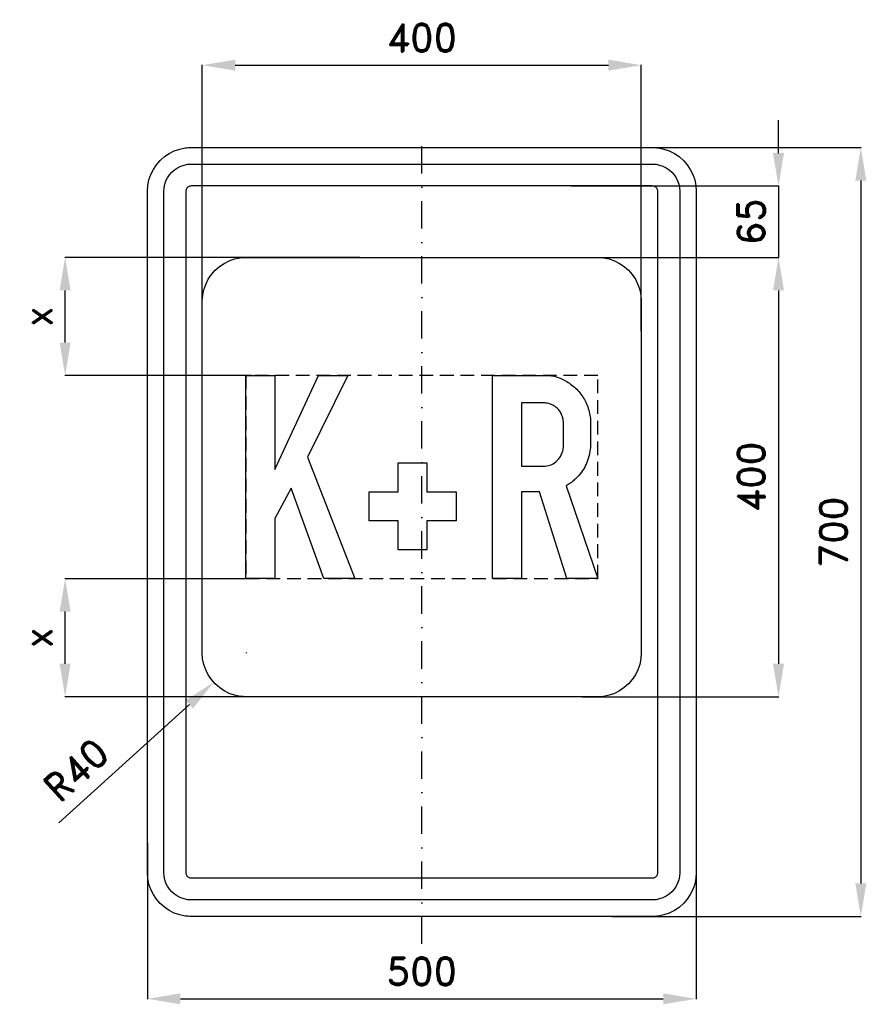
# Model space of a CAD drawing. Header units: millimetres. Extents: x -366 to 405, y -430 to 466.
import ezdxf

# ---------------------------------------------------------------- set-up
doc = ezdxf.new("R2010")
doc.units = ezdxf.units.MM
doc.header["$LTSCALE"] = 5
doc.linetypes.add('ČERCHOVANÁX2', pattern=[2, 1, -0.5, 0, -0.5])
doc.linetypes.add('ČÁRKOVANÁX2', pattern=[1.5, 1, -0.5])
doc.layers.add('Kóty', color=2, linetype='Continuous')
doc.layers.add('Značka', color=7, linetype='Continuous')
doc.styles.get("Standard").update_dxf_attribs({"font": 'romand.shx', "height": 25})
doc.dimstyles.get("Standard").update_dxf_attribs({"dimtxt": 25, "dimasz": 30, "dimexe": 0.18, "dimexo": 0.0625, "dimgap": 12.5, "dimtad": 1, "dimdec": 0, "dimzin": 0, "dimdsep": 46, "dimtxsty": 'Standard', "dimcen": 0.09, "dimadec": 0, "dimazin": 0, "dimtfac": 1, "dimtdec": 0, "dimtofl": 0, "dimtmove": 0, "dimatfit": 3, "dimfxl": 1, "dimtolj": 1, "dimtzin": 0, "dimarcsym": 0})

# ---------------------------------------------------------------- blocks, each defined once
blk = doc.blocks.new('*D0')
at = {"layer": 'Defpoints', "color": 0, "transparency": 16777216}
for p in [(135.58, 315), (325, 315), (141.41, 250)]:
    blk.add_point(p, dxfattribs=at)
at = {"layer": 'Kóty', "color": 0, "lineweight": -2, "transparency": 16777216}
for p, q in [((325, 345), (325, 375)), ((135.65, 315), (325.18, 315)), ((141.47, 250), (325.18, 250)), ((325, 220), (325, 190))]:
    blk.add_line(p, q, dxfattribs=at)
at = {"layer": 'Kóty', "color": 0, "transparency": 16777216}
for points in [[(320, 345), (330, 345), (325, 315)], [(320, 220), (330, 220), (325, 250)]]:
    blk.add_solid(points, dxfattribs=at)
at = {"layer": 'Kóty', "color": 0, "transparency": 16777216, "insert": (300, 282.5), "char_height": 25, "attachment_point": 5, "rotation": 90}
blk.add_mtext('\\A1;65', dxfattribs=at)
blk = doc.blocks.new('*D1')
at = {"layer": 'Defpoints', "color": 0, "transparency": 16777216}
for p in [(141.47, 250), (146, -150), (325, -150)]:
    blk.add_point(p, dxfattribs=at)
at = {"layer": 'Kóty', "color": 0, "lineweight": -2, "transparency": 16777216}
for p, q in [((141.54, 250), (325.18, 250)), ((325, 220), (325, -120)), ((146.07, -150), (325.18, -150))]:
    blk.add_line(p, q, dxfattribs=at)
at = {"layer": 'Kóty', "color": 0, "transparency": 16777216}
for points in [[(320, 220), (330, 220), (325, 250)], [(320, -120), (330, -120), (325, -150)]]:
    blk.add_solid(points, dxfattribs=at)
at = {"layer": 'Kóty', "color": 0, "transparency": 16777216, "insert": (300, 50), "char_height": 25, "attachment_point": 5, "rotation": 90}
blk.add_mtext('\\A1;400', dxfattribs=at)
blk = doc.blocks.new('*D2')
at = {"layer": 'Defpoints', "color": 0, "transparency": 16777216}
for p in [(200, 425), (200, 182.8), (-200, 166.58)]:
    blk.add_point(p, dxfattribs=at)
at = {"layer": 'Kóty', "color": 0, "lineweight": -2, "transparency": 16777216}
for p, q in [((-200, 166.65), (-200, 425.18)), ((-170, 425), (170, 425)), ((200, 182.87), (200, 425.18))]:
    blk.add_line(p, q, dxfattribs=at)
at = {"layer": 'Kóty', "color": 0, "transparency": 16777216}
for points in [[(-170, 430), (-170, 420), (-200, 425)], [(170, 430), (170, 420), (200, 425)]]:
    blk.add_solid(points, dxfattribs=at)
at = {"layer": 'Kóty', "color": 0, "transparency": 16777216, "insert": (0, 450), "char_height": 25, "attachment_point": 5}
blk.add_mtext('\\A1;400', dxfattribs=at)
blk = doc.blocks.new('*D3')
at = {"layer": 'Defpoints', "color": 0, "transparency": 16777216}
for p in [(-325, -42.5), (-154.84, -42.5), (-132, -150)]:
    blk.add_point(p, dxfattribs=at)
at = {"layer": 'Kóty', "color": 0, "lineweight": -2, "transparency": 16777216}
for p, q in [((-154.9, -42.5), (-325.18, -42.5)), ((-325, -120), (-325, -72.5)), ((-132.06, -150), (-325.18, -150))]:
    blk.add_line(p, q, dxfattribs=at)
at = {"layer": 'Kóty', "color": 0, "transparency": 16777216}
for points in [[(-330, -72.5), (-320, -72.5), (-325, -42.5)], [(-330, -120), (-320, -120), (-325, -150)]]:
    blk.add_solid(points, dxfattribs=at)
at = {"layer": 'Kóty', "color": 0, "transparency": 16777216, "insert": (-350, -96.25), "char_height": 25, "attachment_point": 5, "rotation": 90}
blk.add_mtext('\\A1;x', dxfattribs=at)
blk = doc.blocks.new('*D4')
at = {"layer": 'Defpoints', "color": 0, "transparency": 16777216}
for p in [(-325, 250), (-56.56, 250), (-154.84, 142.5)]:
    blk.add_point(p, dxfattribs=at)
at = {"layer": 'Kóty', "color": 0, "lineweight": -2, "transparency": 16777216}
for p, q in [((-56.62, 250), (-325.18, 250)), ((-325, 172.5), (-325, 220)), ((-154.9, 142.5), (-325.18, 142.5))]:
    blk.add_line(p, q, dxfattribs=at)
at = {"layer": 'Kóty', "color": 0, "transparency": 16777216}
for points in [[(-330, 220), (-320, 220), (-325, 250)], [(-330, 172.5), (-320, 172.5), (-325, 142.5)]]:
    blk.add_solid(points, dxfattribs=at)
at = {"layer": 'Kóty', "color": 0, "transparency": 16777216, "insert": (-350, 196.25), "char_height": 25, "attachment_point": 5, "rotation": 90}
blk.add_mtext('\\A1;x', dxfattribs=at)
blk = doc.blocks.new('*D5')
at = {"layer": 'Defpoints', "color": 0, "transparency": 16777216}
for p in [(148.23, 350), (173.01, -350), (400, -350)]:
    blk.add_point(p, dxfattribs=at)
at = {"layer": 'Kóty', "color": 0, "lineweight": -2, "transparency": 16777216}
for p, q in [((148.29, 350), (400.18, 350)), ((400, 320), (400, -320)), ((173.07, -350), (400.18, -350))]:
    blk.add_line(p, q, dxfattribs=at)
at = {"layer": 'Kóty', "color": 0, "transparency": 16777216}
for points in [[(395, 320), (405, 320), (400, 350)], [(395, -320), (405, -320), (400, -350)]]:
    blk.add_solid(points, dxfattribs=at)
at = {"layer": 'Kóty', "color": 0, "transparency": 16777216, "insert": (375, 0), "char_height": 25, "attachment_point": 5, "rotation": 90}
blk.add_mtext('\\A1;700', dxfattribs=at)
blk = doc.blocks.new('*D6')
at = {"layer": 'Defpoints', "color": 0, "transparency": 16777216}
for p in [(-250, -282.86), (250, -286.58), (250, -425)]:
    blk.add_point(p, dxfattribs=at)
at = {"layer": 'Kóty', "color": 0, "lineweight": -2, "transparency": 16777216}
for p, q in [((-250, -282.92), (-250, -425.18)), ((250, -286.64), (250, -425.18)), ((-220, -425), (220, -425))]:
    blk.add_line(p, q, dxfattribs=at)
at = {"layer": 'Kóty', "color": 0, "transparency": 16777216}
for points in [[(-220, -420), (-220, -430), (-250, -425)], [(220, -420), (220, -430), (250, -425)]]:
    blk.add_solid(points, dxfattribs=at)
at = {"layer": 'Kóty', "color": 0, "transparency": 16777216, "insert": (0, -400), "char_height": 25, "attachment_point": 5}
blk.add_mtext('\\A1;500', dxfattribs=at)
blk = doc.blocks.new('*D7')
at = {"layer": 'Defpoints', "color": 0, "transparency": 16777216}
for p in [(-159.84, -109.88), (-189.58, -136.81)]:
    blk.add_point(p, dxfattribs=at)
at = {"layer": 'Kóty', "color": 0, "lineweight": -2, "transparency": 16777216}
for p, q in [((-159.93, -109.88), (-159.75, -109.88)), ((-159.84, -109.97), (-159.84, -109.79)), ((-330.82, -264.7), (-211.82, -156.95))]:
    blk.add_line(p, q, dxfattribs=at)
at = {"layer": 'Kóty', "color": 0, "transparency": 16777216}
blk.add_solid([(-215.18, -153.24), (-208.46, -160.65), (-189.58, -136.81)], dxfattribs=at)
at = {"layer": 'Kóty', "color": 0, "transparency": 16777216, "insert": (-314.95, -216.6), "char_height": 25, "attachment_point": 5, "rotation": 42.16144}
blk.add_mtext('\\A1;R40', dxfattribs=at)

msp = doc.modelspace()

# ---------------------------------------------------------------- linework, layer by layer
at = {"layer": 'Kóty'}
msp.add_lwpolyline([(325.18, 250), (325.18, 315)], dxfattribs=at)
at = {"layer": 'Značka', "color": 6, "linetype": 'ČERCHOVANÁX2', "ltscale": 5}
msp.add_lwpolyline([(0, -375), (0, 375)], dxfattribs=at)
at = {"layer": 'Značka', "color": 5}
for points in [[(-210, -350), (-210.2, -350), (-210.3, -350, -0.032172), (-215.5, -349.64), (-220.6, -348.58), (-225.5, -346.92), (-230.1, -344.59), (-234.4, -341.71), (-238.3, -338.28), (-241.7, -334.4), (-244.6, -330.09), (-246.9, -325.46), (-248.6, -320.55), (-249.7, -315.48), (-250, -310.31), (-250, -310.16), (-250, -310), (-250, 310), (-250, 310.16), (-250, 310.31), (-249.6, 315.48), (-248.6, 320.56), (-246.9, 325.46), (-244.6, 330.09), (-241.7, 334.4), (-238.3, 338.28), (-234.4, 341.72), (-230.1, 344.59), (-225.5, 346.91), (-220.6, 348.58), (-215.5, 349.65, -0.036731), (-210.3, 350), (-210.2, 350), (-210, 350), (210, 350), (210.2, 350), (210.3, 350, -0.032172), (215.5, 349.64), (220.6, 348.58), (225.5, 346.92), (230.1, 344.59), (234.4, 341.71), (238.3, 338.28), (241.7, 334.4), (244.6, 330.09), (246.9, 325.46), (248.6, 320.56), (249.7, 315.48), (250, 310.31), (250, 310.16), (250, 310), (250, -310), (250, -310.16), (250, -310.31), (249.6, -315.48), (248.6, -320.55), (246.9, -325.46), (244.6, -330.09), (241.7, -334.4), (238.3, -338.28), (234.4, -341.72), (230.1, -344.59), (225.5, -346.91), (220.6, -348.58), (215.5, -349.65, -0.036734), (210.3, -350), (210.2, -350), (210, -350), (-210, -350)], [(-210, -335), (-210.1, -335), (-210.2, -335, -0.03216), (-213.4, -334.77), (-216.6, -334.11), (-219.7, -333.08), (-222.6, -331.62), (-225.3, -329.82), (-227.7, -327.68), (-229.8, -325.25), (-231.6, -322.56), (-233.1, -319.66), (-234.1, -316.6), (-234.8, -313.42), (-235, -310.2), (-235, -310.1), (-235, -310), (-235, 310), (-235, 310.1), (-235, 310.2), (-234.8, 313.42), (-234.1, 316.6), (-233.1, 319.67), (-231.6, 322.56), (-229.8, 325.25), (-227.7, 327.68), (-225.3, 329.82), (-222.6, 331.62), (-219.7, 333.07), (-216.6, 334.11), (-213.4, 334.78, -0.036729), (-210.2, 335), (-210.1, 335), (-210, 335), (210, 335), (210.1, 335), (210.2, 335, -0.032179), (213.4, 334.77), (216.6, 334.11), (219.7, 333.08), (222.6, 331.62), (225.3, 329.82), (227.7, 327.68), (229.8, 325.25), (231.6, 322.56), (233.1, 319.66), (234.1, 316.6), (234.8, 313.42), (235, 310.2), (235, 310.1), (235, 310), (235, -310), (235, -310.1), (235, -310.2), (234.8, -313.42), (234.1, -316.6), (233.1, -319.66), (231.6, -322.56), (229.8, -325.25), (227.7, -327.68), (225.3, -329.82), (222.6, -331.62), (219.7, -333.07), (216.6, -334.11), (213.4, -334.78), (210.2, -335), (210.1, -335), (210, -335), (-210, -335)], [(-160, -150), (-160.2, -150), (-160.3, -150, -0.032185), (-165.5, -149.64), (-170.6, -148.58), (-175.5, -146.92), (-180.1, -144.59), (-184.4, -141.71), (-188.3, -138.28), (-191.7, -134.4), (-194.6, -130.09), (-196.9, -125.46), (-198.6, -120.56), (-199.7, -115.48), (-200, -110.31), (-200, -110.16), (-200, -110), (-200, 210), (-200, 210.16), (-200, 210.31), (-199.6, 215.48), (-198.6, 220.56), (-196.9, 225.46), (-194.6, 230.09), (-191.7, 234.4), (-188.3, 238.28), (-184.4, 241.72), (-180.1, 244.59), (-175.5, 246.91), (-170.6, 248.58), (-165.5, 249.65), (-160.3, 250), (-160.2, 250), (-160, 250), (160, 250), (160.2, 250), (160.3, 250, -0.032191), (165.5, 249.64), (170.6, 248.58), (175.5, 246.92), (180.1, 244.59), (184.4, 241.71), (188.3, 238.28), (191.7, 234.4), (194.6, 230.09), (196.9, 225.46), (198.6, 220.56), (199.7, 215.48), (200, 210.31), (200, 210.16), (200, 210), (200, -110), (200, -110.16), (200, -110.31), (199.6, -115.48), (198.6, -120.56), (196.9, -125.46), (194.6, -130.09), (191.7, -134.4), (188.3, -138.28), (184.4, -141.72), (180.1, -144.59), (175.5, -146.91), (170.6, -148.58), (165.5, -149.65), (160.3, -150), (160.2, -150), (160, -150), (-160, -150)], [(64.34, -42.48), (64.34, 142.5), (112.86, 142.5, -0.002703), (114.11, 142.49, -0.008094), (115.36, 142.46, -0.083781), (125.98, 140.1, -0.068626), (135.6, 134.6, -0.068529), (144.09, 126.67, -0.07206), (149.97, 116.83, -0.037598), (152.14, 110.87, -0.030306), (153.48, 104.67), (153.62, 103.8), (153.75, 102.92), (153.75, 77.6), (153.62, 76.51), (153.48, 75.42, -0.034726), (151.96, 67.89, -0.048209), (149.22, 60.73, -0.049764), (145.49, 54.43, -0.04502), (140.63, 48.94, -0.027341), (137.16, 45.89, -0.027148), (133.38, 43.24), (132.44, 42.65), (131.49, 42.08), (160.28, -42.48), (132.07, -42.48), (107.29, 36.63), (90.85, 36.63), (90.85, -42.48), (64.34, -42.48)], [(90.85, 117.51), (90.85, 59.87), (111.03, 59.87, 0.002899), (111.73, 59.89, 0.008495), (112.44, 59.92, 0.089617), (118.32, 61.45, 0.095784), (123.28, 64.97, 0.060618), (125.73, 67.92, 0.04528), (127.51, 71.31, 0.031446), (128.39, 73.73, 0.044422), (128.89, 76.23), (128.96, 76.89), (129.01, 77.56), (129.01, 99.66), (128.95, 100.27), (128.89, 100.88, 0.033229), (128.36, 103.95, 0.044534), (127.35, 106.91, 0.062842), (125.34, 110.43, 0.060969), (122.51, 113.36, 0.053128), (119.6, 115.38, 0.052873), (116.33, 116.74, 0.033419), (114.2, 117.26, 0.034767), (112.03, 117.49, 0.009379), (111.27, 117.51, 0.003126), (110.51, 117.51), (90.85, 117.51)]]:
    msp.add_lwpolyline(points, format="xyb", dxfattribs=at)
for points in [[(-210, -315), (210, -315), (210, -315), (210, -315), (210.7, -314.96), (211.3, -314.82), (211.9, -314.62), (212.5, -314.32), (213.1, -313.96), (213.5, -313.54), (214, -313.05), (214.3, -312.51), (214.6, -311.93), (214.8, -311.32), (215, -310.69), (215, -310.04), (215, -310.02), (215, -310), (215, 310), (215, 310.02), (215, 310.04), (215, 310.69), (214.8, 311.32), (214.6, 311.93), (214.3, 312.51), (214, 313.05), (213.5, 313.54), (213.1, 313.97), (212.5, 314.32), (211.9, 314.61), (211.3, 314.82), (210.7, 314.96), (210, 315), (210, 315), (210, 315), (-210, 315), (-210, 315), (-210, 315), (-210.7, 314.96), (-211.3, 314.82), (-211.9, 314.62), (-212.5, 314.32), (-213.1, 313.96), (-213.5, 313.54), (-214, 313.05), (-214.3, 312.51), (-214.6, 311.93), (-214.8, 311.32), (-215, 310.69), (-215, 310.04), (-215, 310.02), (-215, 310), (-215, -310), (-215, -310.02), (-215, -310.04), (-215, -310.69), (-214.8, -311.32), (-214.6, -311.93), (-214.3, -312.51), (-214, -313.05), (-213.5, -313.54), (-213.1, -313.97), (-212.5, -314.32), (-211.9, -314.61), (-211.3, -314.82), (-210.7, -314.96), (-210, -315), (-210, -315), (-210, -315)], [(-160.28, -42.48), (-160.28, 142.5), (-133.87, 142.5), (-133.87, 56.76), (-94.01, 142.5), (-67.4, 142.5), (-104.11, 68.19), (-61.12, -42.48), (-89.31, -42.48), (-118.99, 39.96), (-133.87, 12.17), (-133.87, -42.48), (-160.28, -42.48)], [(-47.99, 10.28), (-47.99, 36.61), (-21.48, 36.61), (-21.48, 63.07), (4.71, 63.07), (4.71, 36.61), (31.19, 36.61), (31.19, 10.28), (4.71, 10.28), (4.71, -16.19), (-21.48, -16.19), (-21.48, 10.28), (-47.99, 10.28)]]:
    msp.add_lwpolyline(points, dxfattribs=at)
at = {"layer": 'Značka', "color": 6, "linetype": 'ČÁRKOVANÁX2', "ltscale": 2.5}
msp.add_lwpolyline([(-160.28, -42.48), (160.28, -42.48), (160.28, 142.52), (-160.28, 142.52)], close=True, dxfattribs=at)

# ---------------------------------------------------------------- dimensions: what is measured, and where the dimension line sits
at = {"layer": 'Kóty'}
for base, p1, p2, picture, middle in [((200, 425), (-200, 166.58), (200, 182.8), '*D2', (0, 450)), ((250, -425), (-250, -282.86), (250, -286.58), '*D6', (0, -400))]:
    dim = msp.add_linear_dim(base=base, p1=p1, p2=p2, dimstyle='Standard', dxfattribs=at)
    dim.commit()
    dim.dimension.update_dxf_attribs({"geometry": picture, "text_midpoint": middle})
for base, p1, p2, picture, middle in [((325, 315), (141.41, 250), (135.58, 315), '*D0', (300, 282.5)), ((400, -350), (148.23, 350), (173.01, -350), '*D5', (375, 0)), ((325, -150), (141.47, 250), (146, -150), '*D1', (300, 50))]:
    dim = msp.add_linear_dim(base=base, p1=p1, p2=p2, angle=90, dimstyle='Standard', dxfattribs=at)
    dim.commit()
    dim.dimension.update_dxf_attribs({"geometry": picture, "text_midpoint": middle})
for base, p1, p2, picture, middle in [((-325, 250), (-154.84, 142.5), (-56.56, 250), '*D4', (-350, 196.25)), ((-325, -42.5), (-132, -150), (-154.84, -42.5), '*D3', (-350, -96.25))]:
    dim = msp.add_linear_dim(base=base, p1=p1, p2=p2, angle=90, text='x', dimstyle='Standard', dxfattribs=at)
    dim.commit()
    dim.dimension.update_dxf_attribs({"geometry": picture, "text_midpoint": middle})
dim = msp.add_radius_dim(center=(-159.84, -109.88), mpoint=(-189.58, -136.81), dimstyle='Standard', dxfattribs=at)
dim.commit()
dim.dimension.update_dxf_attribs({"geometry": '*D7', "text_midpoint": (-298.17, -235.13), "dimtype": 164})

doc.saveas('drawing.dxf')
